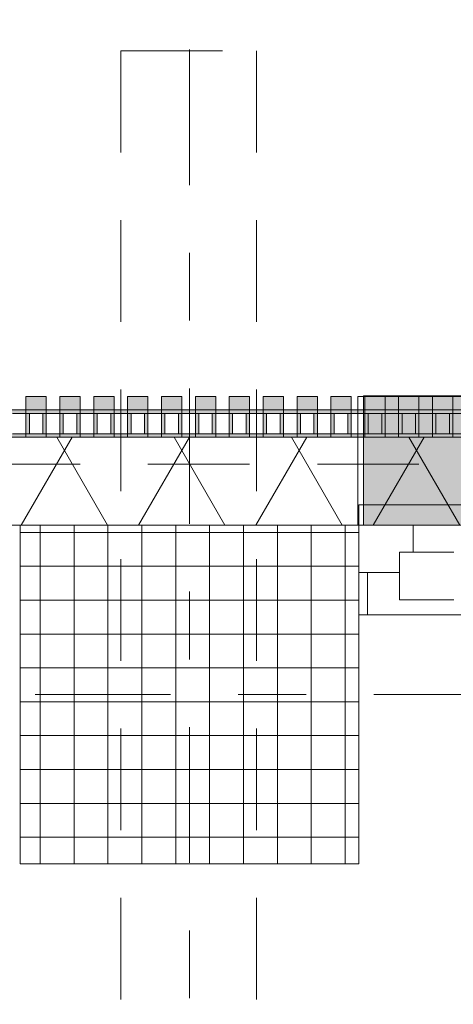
# Model space of a CAD drawing. Header units: metres. Extents: x -167 to 233, y -155 to 122.
# Tile 187 of 215: x 52.502 to 53.142, y 43.133 to 44.586. Entities that reach past the tile are written whole.
import ezdxf
from ezdxf.enums import TextEntityAlignment as Align

# ---------------------------------------------------------------- set-up
doc = ezdxf.new("R2010")
doc.units = ezdxf.units.M
doc.header["$MEASUREMENT"] = 0
for name, pattern in [('Achse', [0.4, 0.2, -0.1, 0, -0.1]), ('Raster', [0.4, 0.2, -0.1, 0, -0.1]), ('Strichlinie eng', [0.23, 0.15, -0.08]), ('Untersicht', [0.2, 0.15, -0.05])]:
    doc.linetypes.add(name, pattern=pattern)
for name, color, linetype in [('09 Schraffuren', 7, 'Continuous'), ('10 Stütze', 7, 'Continuous'), ('10 Wand außen', 7, 'Continuous'), ('20 Decke', 7, 'Continuous'), ('20 Träger', 7, 'Continuous'), ('50 Sanitäreinrichtung', 7, 'Continuous'), ('90 Achsraster', 7, 'Continuous'), ('94 Genehmigungsplanung Bemaßung', 7, 'Continuous')]:
    doc.layers.add(name, color=color, linetype=linetype)
doc.styles.add('ERSTELLTER_STIL_1', font='arial.ttf')
doc.styles.add('ERSTELLTER_STIL_2', font='arial.ttf')
doc.dimstyles.new('ERSTELLTER_STIL__1', dxfattribs={"dimtxt": 0.25, "dimasz": 0.19, "dimexe": 0.18, "dimexo": 0.1, "dimgap": 0, "dimtad": 1, "dimtih": 1, "dimtoh": 1, "dimzin": 0, "dimdsep": 46, "dimtxsty": 'ERSTELLTER_STIL_1', "dimblk": 'ARROWHEAD_6', "dimblk1": 'ARROWHEAD_6', "dimblk2": 'ARROWHEAD_6', "dimcen": 0.09, "dimclrd": 7, "dimclre": 7, "dimclrt": 7, "dimazin": 0, "dimtfac": 1, "dimtdec": 4, "dimtmove": 0, "dimatfit": 3, "dimfxl": 1, "dimtolj": 1, "dimtzin": 0, "dimarcsym": 0})

# ---------------------------------------------------------------- blocks, each defined once
blk = doc.blocks.new('Rechteck Raster Kassetten Fassade - ACB')
at = {"layer": '50 Sanitäreinrichtung', "linetype": 'Continuous', "lineweight": 0, "true_color": 0x9e9e9e}
for points in [[(14.79, 0.17), (14.79, 0.19), (14.76, 0.19), (14.76, 0.17)], [(14.84, 0.17), (14.84, 0.19), (14.81, 0.19), (14.81, 0.17)], [(14.89, 0.17), (14.89, 0.19), (14.86, 0.19), (14.86, 0.17)], [(14.94, 0.17), (14.94, 0.19), (14.91, 0.19), (14.91, 0.17)], [(14.99, 0.17), (14.99, 0.19), (14.96, 0.19), (14.96, 0.17)], [(15.04, 0.17), (15.04, 0.19), (15.01, 0.19), (15.01, 0.17)], [(15.09, 0.17), (15.09, 0.19), (15.06, 0.19), (15.06, 0.17)], [(15.14, 0.17), (15.14, 0.19), (15.11, 0.19), (15.11, 0.17)], [(15.19, 0.17), (15.19, 0.19), (15.16, 0.19), (15.16, 0.17)], [(15.24, 0.17), (15.24, 0.19), (15.21, 0.19), (15.21, 0.17)], [(15.29, 0.17), (15.29, 0.19), (15.26, 0.19), (15.26, 0.17)], [(15.34, 0.17), (15.34, 0.19), (15.31, 0.19), (15.31, 0.17)], [(15.39, 0.17), (15.39, 0.19), (15.36, 0.19), (15.36, 0.17)], [(14.71, 0.13), (14.76, 0.13), (14.76, 0.135), (14.715, 0.135), (14.715, 0.165), (14.76, 0.165), (14.76, 0.17), (14.71, 0.17)], [(14.76, 0.13), (14.81, 0.13), (14.81, 0.135), (14.765, 0.135), (14.765, 0.165), (14.81, 0.165), (14.81, 0.17), (14.76, 0.17)], [(14.785, 0.165), (14.785, 0.135), (14.79, 0.135), (14.79, 0.165)], [(14.81, 0.13), (14.86, 0.13), (14.86, 0.135), (14.815, 0.135), (14.815, 0.165), (14.86, 0.165), (14.86, 0.17), (14.81, 0.17)], [(14.835, 0.165), (14.835, 0.135), (14.84, 0.135), (14.84, 0.165)], [(14.86, 0.13), (14.91, 0.13), (14.91, 0.135), (14.865, 0.135), (14.865, 0.165), (14.91, 0.165), (14.91, 0.17), (14.86, 0.17)], [(14.885, 0.165), (14.885, 0.135), (14.89, 0.135), (14.89, 0.165)], [(14.91, 0.13), (14.96, 0.13), (14.96, 0.135), (14.915, 0.135), (14.915, 0.165), (14.96, 0.165), (14.96, 0.17), (14.91, 0.17)], [(14.935, 0.165), (14.935, 0.135), (14.94, 0.135), (14.94, 0.165)], [(14.96, 0.13), (15.01, 0.13), (15.01, 0.135), (14.965, 0.135), (14.965, 0.165), (15.01, 0.165), (15.01, 0.17), (14.96, 0.17)], [(14.985, 0.165), (14.985, 0.135), (14.99, 0.135), (14.99, 0.165)], [(15.01, 0.13), (15.06, 0.13), (15.06, 0.135), (15.015, 0.135), (15.015, 0.165), (15.06, 0.165), (15.06, 0.17), (15.01, 0.17)], [(15.035, 0.165), (15.035, 0.135), (15.04, 0.135), (15.04, 0.165)], [(15.06, 0.13), (15.11, 0.13), (15.11, 0.135), (15.065, 0.135), (15.065, 0.165), (15.11, 0.165), (15.11, 0.17), (15.06, 0.17)], [(15.085, 0.165), (15.085, 0.135), (15.09, 0.135), (15.09, 0.165)], [(15.11, 0.13), (15.16, 0.13), (15.16, 0.135), (15.115, 0.135), (15.115, 0.165), (15.16, 0.165), (15.16, 0.17), (15.11, 0.17)], [(15.135, 0.165), (15.135, 0.135), (15.14, 0.135), (15.14, 0.165)], [(15.16, 0.13), (15.21, 0.13), (15.21, 0.135), (15.165, 0.135), (15.165, 0.165), (15.21, 0.165), (15.21, 0.17), (15.16, 0.17)], [(15.185, 0.165), (15.185, 0.135), (15.19, 0.135), (15.19, 0.165)], [(15.21, 0.13), (15.26, 0.13), (15.26, 0.135), (15.215, 0.135), (15.215, 0.165), (15.26, 0.165), (15.26, 0.17), (15.21, 0.17)], [(15.235, 0.165), (15.235, 0.135), (15.24, 0.135), (15.24, 0.165)], [(15.26, 0.13), (15.31, 0.13), (15.31, 0.135), (15.265, 0.135), (15.265, 0.165), (15.31, 0.165), (15.31, 0.17), (15.26, 0.17)], [(15.285, 0.165), (15.285, 0.135), (15.29, 0.135), (15.29, 0.165)], [(15.31, 0.13), (15.36, 0.13), (15.36, 0.135), (15.315, 0.135), (15.315, 0.165), (15.36, 0.165), (15.36, 0.17), (15.31, 0.17)], [(15.335, 0.165), (15.335, 0.135), (15.34, 0.135), (15.34, 0.165)], [(15.36, 0.13), (15.41, 0.13), (15.41, 0.135), (15.365, 0.135), (15.365, 0.165), (15.41, 0.165), (15.41, 0.17), (15.36, 0.17)], [(15.385, 0.165), (15.385, 0.135), (15.39, 0.135), (15.39, 0.165)]]:
    blk.add_hatch(color=253, dxfattribs=at).paths.add_polyline_path(points)
at = {"layer": '50 Sanitäreinrichtung', "linetype": 'Continuous', "lineweight": 18}
h = blk.add_hatch(dxfattribs=at)
h.set_pattern_fill('Dämmung__weich_0001', color=8, style=0, pattern_type=2)
h.set_pattern_definition([(60, (0, 0), (-0.1299038, 0.075), []), (120, (0, 0), (0.1299038, 0.075), [])])
h.paths.add_polyline_path([(0, 0), (20.25, 0), (20.38, 0.13), (0, 0.13)])
at = {"layer": '50 Sanitäreinrichtung', "color": 251, "linetype": 'Continuous', "lineweight": 18, "true_color": 0x5f5f5f}
for p, q in [((14.79, 0.19), (14.76, 0.19)), ((14.76, 0.19), (14.76, 0.17)), ((14.79, 0.19), (14.76, 0.19)), ((14.76, 0.19), (14.76, 0.17)), ((14.79, 0.19), (14.79, 0.17)), ((14.79, 0.19), (14.79, 0.17)), ((14.84, 0.19), (14.81, 0.19)), ((14.81, 0.19), (14.81, 0.17)), ((14.84, 0.19), (14.81, 0.19)), ((14.81, 0.19), (14.81, 0.17)), ((14.84, 0.19), (14.84, 0.17)), ((14.84, 0.19), (14.84, 0.17)), ((14.89, 0.19), (14.86, 0.19)), ((14.86, 0.19), (14.86, 0.17)), ((14.89, 0.19), (14.86, 0.19)), ((14.86, 0.19), (14.86, 0.17)), ((14.89, 0.19), (14.89, 0.17)), ((14.89, 0.19), (14.89, 0.17)), ((14.94, 0.19), (14.91, 0.19)), ((14.91, 0.19), (14.91, 0.17)), ((14.94, 0.19), (14.91, 0.19)), ((14.91, 0.19), (14.91, 0.17)), ((14.94, 0.19), (14.94, 0.17)), ((14.94, 0.19), (14.94, 0.17)), ((14.99, 0.19), (14.96, 0.19)), ((14.96, 0.19), (14.96, 0.17)), ((14.99, 0.19), (14.96, 0.19)), ((14.96, 0.19), (14.96, 0.17)), ((14.99, 0.19), (14.99, 0.17)), ((14.99, 0.19), (14.99, 0.17)), ((15.04, 0.19), (15.01, 0.19)), ((15.01, 0.19), (15.01, 0.17)), ((15.04, 0.19), (15.01, 0.19)), ((15.01, 0.19), (15.01, 0.17)), ((15.04, 0.19), (15.04, 0.17)), ((15.04, 0.19), (15.04, 0.17)), ((15.09, 0.19), (15.06, 0.19)), ((15.06, 0.19), (15.06, 0.17)), ((15.09, 0.19), (15.06, 0.19)), ((15.06, 0.19), (15.06, 0.17)), ((15.09, 0.19), (15.09, 0.17)), ((15.09, 0.19), (15.09, 0.17)), ((15.14, 0.19), (15.11, 0.19)), ((15.11, 0.19), (15.11, 0.17)), ((15.14, 0.19), (15.11, 0.19)), ((15.11, 0.19), (15.11, 0.17)), ((15.14, 0.19), (15.14, 0.17)), ((15.14, 0.19), (15.14, 0.17)), ((15.19, 0.19), (15.16, 0.19)), ((15.16, 0.19), (15.16, 0.17)), ((15.19, 0.19), (15.16, 0.19)), ((15.16, 0.19), (15.16, 0.17)), ((15.19, 0.19), (15.19, 0.17)), ((15.19, 0.19), (15.19, 0.17)), ((15.24, 0.19), (15.21, 0.19)), ((15.21, 0.19), (15.21, 0.17)), ((15.24, 0.19), (15.21, 0.19)), ((15.21, 0.19), (15.21, 0.17)), ((15.24, 0.19), (15.24, 0.17)), ((15.24, 0.19), (15.24, 0.17)), ((19.75, 0.19), (15.25, 0.19)), ((15.25, 0), (15.25, 0.19)), ((15.29, 0.19), (15.26, 0.19)), ((15.26, 0.19), (15.26, 0.17)), ((15.29, 0.19), (15.26, 0.19)), ((15.26, 0.19), (15.26, 0.17)), ((15.29, 0.19), (15.29, 0.17)), ((15.29, 0.19), (15.29, 0.17)), ((15.34, 0.19), (15.31, 0.19)), ((15.31, 0.19), (15.31, 0.17)), ((15.34, 0.19), (15.31, 0.19)), ((15.31, 0.19), (15.31, 0.17)), ((15.34, 0.19), (15.34, 0.17)), ((15.34, 0.19), (15.34, 0.17)), ((15.39, 0.19), (15.36, 0.19)), ((15.36, 0.19), (15.36, 0.17)), ((15.39, 0.19), (15.36, 0.19)), ((15.36, 0.19), (15.36, 0.17)), ((15.39, 0.19), (15.39, 0.17)), ((15.39, 0.19), (15.39, 0.17)), ((14.79, 0.17), (14.71, 0.17)), ((14.79, 0.17), (14.71, 0.17)), ((14.76, 0.165), (14.74, 0.165)), ((14.76, 0.165), (14.74, 0.165)), ((14.84, 0.17), (14.76, 0.17)), ((14.76, 0.17), (14.76, 0.165)), ((14.84, 0.17), (14.76, 0.17)), ((14.76, 0.17), (14.76, 0.165)), ((14.79, 0.17), (14.76, 0.17)), ((14.79, 0.17), (14.76, 0.17)), ((14.765, 0.165), (14.76, 0.165)), ((14.76, 0.165), (14.76, 0.135)), ((14.765, 0.165), (14.76, 0.165)), ((14.76, 0.165), (14.76, 0.135)), ((14.785, 0.165), (14.765, 0.165)), ((14.765, 0.165), (14.765, 0.135)), ((14.785, 0.165), (14.765, 0.165)), ((14.785, 0.165), (14.765, 0.165)), ((14.765, 0.165), (14.765, 0.135)), ((14.785, 0.165), (14.765, 0.165)), ((14.785, 0.165), (14.785, 0.135)), ((14.79, 0.165), (14.785, 0.165)), ((14.785, 0.165), (14.785, 0.135)), ((14.79, 0.165), (14.785, 0.165)), ((14.79, 0.17), (14.79, 0.165)), ((14.79, 0.17), (14.79, 0.165)), ((14.79, 0.165), (14.79, 0.135)), ((14.81, 0.165), (14.79, 0.165)), ((14.79, 0.165), (14.79, 0.135)), ((14.81, 0.165), (14.79, 0.165)), ((14.89, 0.17), (14.81, 0.17)), ((14.81, 0.17), (14.81, 0.165)), ((14.89, 0.17), (14.81, 0.17)), ((14.81, 0.17), (14.81, 0.165)), ((14.84, 0.17), (14.81, 0.17)), ((14.84, 0.17), (14.81, 0.17)), ((14.815, 0.165), (14.81, 0.165)), ((14.81, 0.165), (14.81, 0.135)), ((14.815, 0.165), (14.81, 0.165)), ((14.81, 0.165), (14.81, 0.135)), ((14.835, 0.165), (14.815, 0.165)), ((14.815, 0.165), (14.815, 0.135)), ((14.835, 0.165), (14.815, 0.165)), ((14.835, 0.165), (14.815, 0.165)), ((14.815, 0.165), (14.815, 0.135)), ((14.835, 0.165), (14.815, 0.165)), ((14.835, 0.165), (14.835, 0.135)), ((14.84, 0.165), (14.835, 0.165)), ((14.835, 0.165), (14.835, 0.135)), ((14.84, 0.165), (14.835, 0.165)), ((14.84, 0.17), (14.84, 0.165)), ((14.84, 0.17), (14.84, 0.165)), ((14.84, 0.165), (14.84, 0.135)), ((14.86, 0.165), (14.84, 0.165)), ((14.84, 0.165), (14.84, 0.135)), ((14.86, 0.165), (14.84, 0.165)), ((14.94, 0.17), (14.86, 0.17)), ((14.86, 0.17), (14.86, 0.165)), ((14.94, 0.17), (14.86, 0.17)), ((14.86, 0.17), (14.86, 0.165)), ((14.89, 0.17), (14.86, 0.17)), ((14.89, 0.17), (14.86, 0.17)), ((14.865, 0.165), (14.86, 0.165)), ((14.86, 0.165), (14.86, 0.135)), ((14.865, 0.165), (14.86, 0.165)), ((14.86, 0.165), (14.86, 0.135)), ((14.885, 0.165), (14.865, 0.165)), ((14.865, 0.165), (14.865, 0.135)), ((14.885, 0.165), (14.865, 0.165)), ((14.885, 0.165), (14.865, 0.165)), ((14.865, 0.165), (14.865, 0.135)), ((14.885, 0.165), (14.865, 0.165)), ((14.885, 0.165), (14.885, 0.135)), ((14.89, 0.165), (14.885, 0.165)), ((14.885, 0.165), (14.885, 0.135)), ((14.89, 0.165), (14.885, 0.165)), ((14.89, 0.17), (14.89, 0.165)), ((14.89, 0.17), (14.89, 0.165)), ((14.89, 0.165), (14.89, 0.135)), ((14.91, 0.165), (14.89, 0.165)), ((14.89, 0.165), (14.89, 0.135)), ((14.91, 0.165), (14.89, 0.165)), ((14.99, 0.17), (14.91, 0.17)), ((14.91, 0.17), (14.91, 0.165)), ((14.99, 0.17), (14.91, 0.17)), ((14.91, 0.17), (14.91, 0.165)), ((14.94, 0.17), (14.91, 0.17)), ((14.94, 0.17), (14.91, 0.17)), ((14.915, 0.165), (14.91, 0.165)), ((14.91, 0.165), (14.91, 0.135)), ((14.915, 0.165), (14.91, 0.165)), ((14.91, 0.165), (14.91, 0.135)), ((14.935, 0.165), (14.915, 0.165)), ((14.915, 0.165), (14.915, 0.135)), ((14.935, 0.165), (14.915, 0.165)), ((14.935, 0.165), (14.915, 0.165)), ((14.915, 0.165), (14.915, 0.135)), ((14.935, 0.165), (14.915, 0.165)), ((14.935, 0.165), (14.935, 0.135)), ((14.94, 0.165), (14.935, 0.165)), ((14.935, 0.165), (14.935, 0.135)), ((14.94, 0.165), (14.935, 0.165)), ((14.94, 0.17), (14.94, 0.165)), ((14.94, 0.17), (14.94, 0.165)), ((14.94, 0.165), (14.94, 0.135)), ((14.96, 0.165), (14.94, 0.165)), ((14.94, 0.165), (14.94, 0.135)), ((14.96, 0.165), (14.94, 0.165)), ((15.04, 0.17), (14.96, 0.17)), ((14.96, 0.17), (14.96, 0.165)), ((15.04, 0.17), (14.96, 0.17)), ((14.96, 0.17), (14.96, 0.165)), ((14.99, 0.17), (14.96, 0.17)), ((14.99, 0.17), (14.96, 0.17)), ((14.965, 0.165), (14.96, 0.165)), ((14.96, 0.165), (14.96, 0.135)), ((14.965, 0.165), (14.96, 0.165)), ((14.96, 0.165), (14.96, 0.135)), ((14.985, 0.165), (14.965, 0.165)), ((14.965, 0.165), (14.965, 0.135)), ((14.985, 0.165), (14.965, 0.165)), ((14.985, 0.165), (14.965, 0.165)), ((14.965, 0.165), (14.965, 0.135)), ((14.985, 0.165), (14.965, 0.165)), ((14.985, 0.165), (14.985, 0.135)), ((14.99, 0.165), (14.985, 0.165)), ((14.985, 0.165), (14.985, 0.135)), ((14.99, 0.165), (14.985, 0.165)), ((14.99, 0.17), (14.99, 0.165)), ((14.99, 0.17), (14.99, 0.165)), ((14.99, 0.165), (14.99, 0.135)), ((15.01, 0.165), (14.99, 0.165)), ((14.99, 0.165), (14.99, 0.135)), ((15.01, 0.165), (14.99, 0.165)), ((15.09, 0.17), (15.01, 0.17)), ((15.01, 0.17), (15.01, 0.165)), ((15.09, 0.17), (15.01, 0.17)), ((15.01, 0.17), (15.01, 0.165)), ((15.04, 0.17), (15.01, 0.17)), ((15.04, 0.17), (15.01, 0.17)), ((15.015, 0.165), (15.01, 0.165)), ((15.01, 0.165), (15.01, 0.135)), ((15.015, 0.165), (15.01, 0.165)), ((15.01, 0.165), (15.01, 0.135)), ((15.035, 0.165), (15.015, 0.165)), ((15.015, 0.165), (15.015, 0.135)), ((15.035, 0.165), (15.015, 0.165)), ((15.035, 0.165), (15.015, 0.165)), ((15.015, 0.165), (15.015, 0.135)), ((15.035, 0.165), (15.015, 0.165)), ((15.035, 0.165), (15.035, 0.135)), ((15.04, 0.165), (15.035, 0.165)), ((15.035, 0.165), (15.035, 0.135)), ((15.04, 0.165), (15.035, 0.165)), ((15.04, 0.17), (15.04, 0.165)), ((15.04, 0.17), (15.04, 0.165)), ((15.04, 0.165), (15.04, 0.135)), ((15.06, 0.165), (15.04, 0.165)), ((15.04, 0.165), (15.04, 0.135)), ((15.06, 0.165), (15.04, 0.165)), ((15.14, 0.17), (15.06, 0.17)), ((15.06, 0.17), (15.06, 0.165)), ((15.14, 0.17), (15.06, 0.17)), ((15.06, 0.17), (15.06, 0.165)), ((15.09, 0.17), (15.06, 0.17)), ((15.09, 0.17), (15.06, 0.17)), ((15.065, 0.165), (15.06, 0.165)), ((15.06, 0.165), (15.06, 0.135)), ((15.065, 0.165), (15.06, 0.165)), ((15.06, 0.165), (15.06, 0.135)), ((15.085, 0.165), (15.065, 0.165)), ((15.065, 0.165), (15.065, 0.135)), ((15.085, 0.165), (15.065, 0.165)), ((15.085, 0.165), (15.065, 0.165)), ((15.065, 0.165), (15.065, 0.135)), ((15.085, 0.165), (15.065, 0.165)), ((15.085, 0.165), (15.085, 0.135)), ((15.09, 0.165), (15.085, 0.165)), ((15.085, 0.165), (15.085, 0.135)), ((15.09, 0.165), (15.085, 0.165)), ((15.09, 0.17), (15.09, 0.165)), ((15.09, 0.17), (15.09, 0.165)), ((15.09, 0.165), (15.09, 0.135)), ((15.11, 0.165), (15.09, 0.165)), ((15.09, 0.165), (15.09, 0.135)), ((15.11, 0.165), (15.09, 0.165)), ((15.19, 0.17), (15.11, 0.17)), ((15.11, 0.17), (15.11, 0.165)), ((15.19, 0.17), (15.11, 0.17)), ((15.11, 0.17), (15.11, 0.165)), ((15.14, 0.17), (15.11, 0.17)), ((15.14, 0.17), (15.11, 0.17)), ((15.115, 0.165), (15.11, 0.165)), ((15.11, 0.165), (15.11, 0.135)), ((15.115, 0.165), (15.11, 0.165)), ((15.11, 0.165), (15.11, 0.135)), ((15.135, 0.165), (15.115, 0.165)), ((15.115, 0.165), (15.115, 0.135)), ((15.135, 0.165), (15.115, 0.165)), ((15.135, 0.165), (15.115, 0.165)), ((15.115, 0.165), (15.115, 0.135)), ((15.135, 0.165), (15.115, 0.165)), ((15.135, 0.165), (15.135, 0.135)), ((15.14, 0.165), (15.135, 0.165)), ((15.135, 0.165), (15.135, 0.135)), ((15.14, 0.165), (15.135, 0.165)), ((15.14, 0.17), (15.14, 0.165)), ((15.14, 0.17), (15.14, 0.165)), ((15.14, 0.165), (15.14, 0.135)), ((15.16, 0.165), (15.14, 0.165)), ((15.14, 0.165), (15.14, 0.135)), ((15.16, 0.165), (15.14, 0.165)), ((15.24, 0.17), (15.16, 0.17)), ((15.16, 0.17), (15.16, 0.165)), ((15.24, 0.17), (15.16, 0.17)), ((15.16, 0.17), (15.16, 0.165)), ((15.19, 0.17), (15.16, 0.17)), ((15.19, 0.17), (15.16, 0.17)), ((15.165, 0.165), (15.16, 0.165)), ((15.16, 0.165), (15.16, 0.135)), ((15.165, 0.165), (15.16, 0.165)), ((15.16, 0.165), (15.16, 0.135)), ((15.185, 0.165), (15.165, 0.165)), ((15.165, 0.165), (15.165, 0.135)), ((15.185, 0.165), (15.165, 0.165)), ((15.185, 0.165), (15.165, 0.165)), ((15.165, 0.165), (15.165, 0.135)), ((15.185, 0.165), (15.165, 0.165)), ((15.185, 0.165), (15.185, 0.135)), ((15.19, 0.165), (15.185, 0.165)), ((15.185, 0.165), (15.185, 0.135)), ((15.19, 0.165), (15.185, 0.165)), ((15.19, 0.17), (15.19, 0.165)), ((15.19, 0.17), (15.19, 0.165)), ((15.19, 0.165), (15.19, 0.135)), ((15.21, 0.165), (15.19, 0.165)), ((15.19, 0.165), (15.19, 0.135)), ((15.21, 0.165), (15.19, 0.165)), ((15.29, 0.17), (15.21, 0.17)), ((15.21, 0.17), (15.21, 0.165)), ((15.29, 0.17), (15.21, 0.17)), ((15.21, 0.17), (15.21, 0.165)), ((15.24, 0.17), (15.21, 0.17)), ((15.24, 0.17), (15.21, 0.17)), ((15.215, 0.165), (15.21, 0.165)), ((15.21, 0.165), (15.21, 0.135)), ((15.215, 0.165), (15.21, 0.165)), ((15.21, 0.165), (15.21, 0.135)), ((15.235, 0.165), (15.215, 0.165)), ((15.215, 0.165), (15.215, 0.135)), ((15.235, 0.165), (15.215, 0.165)), ((15.235, 0.165), (15.215, 0.165)), ((15.215, 0.165), (15.215, 0.135)), ((15.235, 0.165), (15.215, 0.165)), ((15.235, 0.165), (15.235, 0.135)), ((15.24, 0.165), (15.235, 0.165)), ((15.235, 0.165), (15.235, 0.135)), ((15.24, 0.165), (15.235, 0.165)), ((15.24, 0.17), (15.24, 0.165)), ((15.24, 0.17), (15.24, 0.165)), ((15.24, 0.165), (15.24, 0.135)), ((15.26, 0.165), (15.24, 0.165)), ((15.24, 0.165), (15.24, 0.135)), ((15.26, 0.165), (15.24, 0.165)), ((15.34, 0.17), (15.26, 0.17)), ((15.26, 0.17), (15.26, 0.165)), ((15.34, 0.17), (15.26, 0.17)), ((15.26, 0.17), (15.26, 0.165)), ((15.29, 0.17), (15.26, 0.17)), ((15.29, 0.17), (15.26, 0.17)), ((15.265, 0.165), (15.26, 0.165)), ((15.26, 0.165), (15.26, 0.135)), ((15.265, 0.165), (15.26, 0.165)), ((15.26, 0.165), (15.26, 0.135)), ((15.285, 0.165), (15.265, 0.165)), ((15.265, 0.165), (15.265, 0.135)), ((15.285, 0.165), (15.265, 0.165)), ((15.285, 0.165), (15.265, 0.165)), ((15.265, 0.165), (15.265, 0.135)), ((15.285, 0.165), (15.265, 0.165)), ((15.285, 0.165), (15.285, 0.135)), ((15.29, 0.165), (15.285, 0.165)), ((15.285, 0.165), (15.285, 0.135)), ((15.29, 0.165), (15.285, 0.165)), ((15.29, 0.17), (15.29, 0.165)), ((15.29, 0.17), (15.29, 0.165)), ((15.29, 0.165), (15.29, 0.135)), ((15.31, 0.165), (15.29, 0.165)), ((15.29, 0.165), (15.29, 0.135)), ((15.31, 0.165), (15.29, 0.165)), ((15.39, 0.17), (15.31, 0.17)), ((15.31, 0.17), (15.31, 0.165)), ((15.39, 0.17), (15.31, 0.17)), ((15.31, 0.17), (15.31, 0.165)), ((15.34, 0.17), (15.31, 0.17)), ((15.34, 0.17), (15.31, 0.17)), ((15.315, 0.165), (15.31, 0.165)), ((15.31, 0.165), (15.31, 0.135)), ((15.315, 0.165), (15.31, 0.165)), ((15.31, 0.165), (15.31, 0.135)), ((15.335, 0.165), (15.315, 0.165)), ((15.315, 0.165), (15.315, 0.135)), ((15.335, 0.165), (15.315, 0.165)), ((15.335, 0.165), (15.315, 0.165)), ((15.315, 0.165), (15.315, 0.135)), ((15.335, 0.165), (15.315, 0.165)), ((15.335, 0.165), (15.335, 0.135)), ((15.34, 0.165), (15.335, 0.165)), ((15.335, 0.165), (15.335, 0.135)), ((15.34, 0.165), (15.335, 0.165)), ((15.34, 0.17), (15.34, 0.165)), ((15.34, 0.17), (15.34, 0.165)), ((15.34, 0.165), (15.34, 0.135)), ((15.36, 0.165), (15.34, 0.165)), ((15.34, 0.165), (15.34, 0.135)), ((15.36, 0.165), (15.34, 0.165)), ((15.44, 0.17), (15.36, 0.17)), ((15.36, 0.17), (15.36, 0.165)), ((15.44, 0.17), (15.36, 0.17)), ((15.36, 0.17), (15.36, 0.165)), ((15.39, 0.17), (15.36, 0.17)), ((15.39, 0.17), (15.36, 0.17)), ((15.365, 0.165), (15.36, 0.165)), ((15.36, 0.165), (15.36, 0.135)), ((15.365, 0.165), (15.36, 0.165)), ((15.36, 0.165), (15.36, 0.135)), ((15.385, 0.165), (15.365, 0.165)), ((15.365, 0.165), (15.365, 0.135)), ((15.385, 0.165), (15.365, 0.165)), ((15.385, 0.165), (15.365, 0.165)), ((15.365, 0.165), (15.365, 0.135)), ((15.385, 0.165), (15.365, 0.165)), ((15.385, 0.165), (15.385, 0.135)), ((15.39, 0.165), (15.385, 0.165)), ((15.385, 0.165), (15.385, 0.135)), ((15.39, 0.165), (15.385, 0.165)), ((15.39, 0.17), (15.39, 0.165)), ((15.39, 0.17), (15.39, 0.165)), ((15.39, 0.165), (15.39, 0.135)), ((15.41, 0.165), (15.39, 0.165)), ((15.39, 0.165), (15.39, 0.135)), ((15.41, 0.165), (15.39, 0.165)), ((14.76, 0.135), (14.74, 0.135)), ((14.76, 0.135), (14.74, 0.135)), ((14.765, 0.135), (14.76, 0.135)), ((14.76, 0.135), (14.76, 0.13)), ((14.765, 0.135), (14.76, 0.135)), ((14.76, 0.135), (14.76, 0.13)), ((14.785, 0.135), (14.765, 0.135)), ((14.785, 0.135), (14.765, 0.135)), ((14.785, 0.135), (14.765, 0.135)), ((14.785, 0.135), (14.765, 0.135)), ((14.79, 0.135), (14.785, 0.135)), ((14.79, 0.135), (14.785, 0.135)), ((14.79, 0.135), (14.79, 0.13)), ((14.81, 0.135), (14.79, 0.135)), ((14.79, 0.135), (14.79, 0.13)), ((14.81, 0.135), (14.79, 0.135)), ((14.815, 0.135), (14.81, 0.135)), ((14.81, 0.135), (14.81, 0.13)), ((14.815, 0.135), (14.81, 0.135)), ((14.81, 0.135), (14.81, 0.13)), ((14.835, 0.135), (14.815, 0.135)), ((14.835, 0.135), (14.815, 0.135)), ((14.835, 0.135), (14.815, 0.135)), ((14.835, 0.135), (14.815, 0.135)), ((14.84, 0.135), (14.835, 0.135)), ((14.84, 0.135), (14.835, 0.135)), ((14.84, 0.135), (14.84, 0.13)), ((14.86, 0.135), (14.84, 0.135)), ((14.84, 0.135), (14.84, 0.13)), ((14.86, 0.135), (14.84, 0.135)), ((14.865, 0.135), (14.86, 0.135)), ((14.86, 0.135), (14.86, 0.13)), ((14.865, 0.135), (14.86, 0.135)), ((14.86, 0.135), (14.86, 0.13)), ((14.885, 0.135), (14.865, 0.135)), ((14.885, 0.135), (14.865, 0.135)), ((14.885, 0.135), (14.865, 0.135)), ((14.885, 0.135), (14.865, 0.135)), ((14.89, 0.135), (14.885, 0.135)), ((14.89, 0.135), (14.885, 0.135)), ((14.89, 0.135), (14.89, 0.13)), ((14.91, 0.135), (14.89, 0.135)), ((14.89, 0.135), (14.89, 0.13)), ((14.91, 0.135), (14.89, 0.135)), ((14.915, 0.135), (14.91, 0.135)), ((14.91, 0.135), (14.91, 0.13)), ((14.915, 0.135), (14.91, 0.135)), ((14.91, 0.135), (14.91, 0.13)), ((14.935, 0.135), (14.915, 0.135)), ((14.935, 0.135), (14.915, 0.135)), ((14.935, 0.135), (14.915, 0.135)), ((14.935, 0.135), (14.915, 0.135)), ((14.94, 0.135), (14.935, 0.135)), ((14.94, 0.135), (14.935, 0.135)), ((14.94, 0.135), (14.94, 0.13)), ((14.96, 0.135), (14.94, 0.135)), ((14.94, 0.135), (14.94, 0.13)), ((14.96, 0.135), (14.94, 0.135)), ((14.965, 0.135), (14.96, 0.135)), ((14.96, 0.135), (14.96, 0.13)), ((14.965, 0.135), (14.96, 0.135)), ((14.96, 0.135), (14.96, 0.13)), ((14.985, 0.135), (14.965, 0.135)), ((14.985, 0.135), (14.965, 0.135)), ((14.985, 0.135), (14.965, 0.135)), ((14.985, 0.135), (14.965, 0.135)), ((14.99, 0.135), (14.985, 0.135)), ((14.99, 0.135), (14.985, 0.135)), ((14.99, 0.135), (14.99, 0.13)), ((15.01, 0.135), (14.99, 0.135)), ((14.99, 0.135), (14.99, 0.13)), ((15.01, 0.135), (14.99, 0.135)), ((15.015, 0.135), (15.01, 0.135)), ((15.01, 0.135), (15.01, 0.13)), ((15.015, 0.135), (15.01, 0.135)), ((15.01, 0.135), (15.01, 0.13)), ((15.035, 0.135), (15.015, 0.135)), ((15.035, 0.135), (15.015, 0.135)), ((15.035, 0.135), (15.015, 0.135)), ((15.035, 0.135), (15.015, 0.135)), ((15.04, 0.135), (15.035, 0.135)), ((15.04, 0.135), (15.035, 0.135)), ((15.04, 0.135), (15.04, 0.13)), ((15.06, 0.135), (15.04, 0.135)), ((15.04, 0.135), (15.04, 0.13)), ((15.06, 0.135), (15.04, 0.135)), ((15.065, 0.135), (15.06, 0.135)), ((15.06, 0.135), (15.06, 0.13)), ((15.065, 0.135), (15.06, 0.135)), ((15.06, 0.135), (15.06, 0.13)), ((15.085, 0.135), (15.065, 0.135)), ((15.085, 0.135), (15.065, 0.135)), ((15.085, 0.135), (15.065, 0.135)), ((15.085, 0.135), (15.065, 0.135)), ((15.09, 0.135), (15.085, 0.135)), ((15.09, 0.135), (15.085, 0.135)), ((15.09, 0.135), (15.09, 0.13)), ((15.11, 0.135), (15.09, 0.135)), ((15.09, 0.135), (15.09, 0.13)), ((15.11, 0.135), (15.09, 0.135)), ((15.115, 0.135), (15.11, 0.135)), ((15.11, 0.135), (15.11, 0.13)), ((15.115, 0.135), (15.11, 0.135)), ((15.11, 0.135), (15.11, 0.13)), ((15.135, 0.135), (15.115, 0.135)), ((15.135, 0.135), (15.115, 0.135)), ((15.135, 0.135), (15.115, 0.135)), ((15.135, 0.135), (15.115, 0.135)), ((15.14, 0.135), (15.135, 0.135)), ((15.14, 0.135), (15.135, 0.135)), ((15.14, 0.135), (15.14, 0.13)), ((15.16, 0.135), (15.14, 0.135)), ((15.14, 0.135), (15.14, 0.13)), ((15.16, 0.135), (15.14, 0.135)), ((15.165, 0.135), (15.16, 0.135)), ((15.16, 0.135), (15.16, 0.13)), ((15.165, 0.135), (15.16, 0.135)), ((15.16, 0.135), (15.16, 0.13)), ((15.185, 0.135), (15.165, 0.135)), ((15.185, 0.135), (15.165, 0.135)), ((15.185, 0.135), (15.165, 0.135)), ((15.185, 0.135), (15.165, 0.135)), ((15.19, 0.135), (15.185, 0.135)), ((15.19, 0.135), (15.185, 0.135)), ((15.19, 0.135), (15.19, 0.13)), ((15.21, 0.135), (15.19, 0.135)), ((15.19, 0.135), (15.19, 0.13)), ((15.21, 0.135), (15.19, 0.135)), ((15.215, 0.135), (15.21, 0.135)), ((15.21, 0.135), (15.21, 0.13)), ((15.215, 0.135), (15.21, 0.135)), ((15.21, 0.135), (15.21, 0.13)), ((15.235, 0.135), (15.215, 0.135)), ((15.235, 0.135), (15.215, 0.135)), ((15.235, 0.135), (15.215, 0.135)), ((15.235, 0.135), (15.215, 0.135)), ((15.24, 0.135), (15.235, 0.135)), ((15.24, 0.135), (15.235, 0.135)), ((15.24, 0.135), (15.24, 0.13)), ((15.26, 0.135), (15.24, 0.135)), ((15.24, 0.135), (15.24, 0.13)), ((15.26, 0.135), (15.24, 0.135)), ((15.265, 0.135), (15.26, 0.135)), ((15.26, 0.135), (15.26, 0.13)), ((15.265, 0.135), (15.26, 0.135)), ((15.26, 0.135), (15.26, 0.13)), ((15.285, 0.135), (15.265, 0.135)), ((15.285, 0.135), (15.265, 0.135)), ((15.285, 0.135), (15.265, 0.135)), ((15.285, 0.135), (15.265, 0.135)), ((15.29, 0.135), (15.285, 0.135)), ((15.29, 0.135), (15.285, 0.135)), ((15.29, 0.135), (15.29, 0.13)), ((15.31, 0.135), (15.29, 0.135)), ((15.29, 0.135), (15.29, 0.13)), ((15.31, 0.135), (15.29, 0.135)), ((15.315, 0.135), (15.31, 0.135)), ((15.31, 0.135), (15.31, 0.13)), ((15.315, 0.135), (15.31, 0.135)), ((15.31, 0.135), (15.31, 0.13)), ((15.335, 0.135), (15.315, 0.135)), ((15.335, 0.135), (15.315, 0.135)), ((15.335, 0.135), (15.315, 0.135)), ((15.335, 0.135), (15.315, 0.135)), ((15.34, 0.135), (15.335, 0.135)), ((15.34, 0.135), (15.335, 0.135)), ((15.34, 0.135), (15.34, 0.13)), ((15.36, 0.135), (15.34, 0.135)), ((15.34, 0.135), (15.34, 0.13)), ((15.36, 0.135), (15.34, 0.135)), ((15.365, 0.135), (15.36, 0.135)), ((15.36, 0.135), (15.36, 0.13)), ((15.365, 0.135), (15.36, 0.135)), ((15.36, 0.135), (15.36, 0.13)), ((15.385, 0.135), (15.365, 0.135)), ((15.385, 0.135), (15.365, 0.135)), ((15.385, 0.135), (15.365, 0.135)), ((15.385, 0.135), (15.365, 0.135)), ((15.39, 0.135), (15.385, 0.135)), ((15.39, 0.135), (15.385, 0.135)), ((15.39, 0.135), (15.39, 0.13)), ((15.41, 0.135), (15.39, 0.135)), ((15.39, 0.135), (15.39, 0.13)), ((15.41, 0.135), (15.39, 0.135)), ((20.38, 0.13), (0, 0.13)), ((14.79, 0.13), (14.71, 0.13)), ((14.79, 0.13), (14.71, 0.13)), ((14.84, 0.13), (14.76, 0.13)), ((14.84, 0.13), (14.76, 0.13)), ((14.89, 0.13), (14.81, 0.13)), ((14.89, 0.13), (14.81, 0.13)), ((14.94, 0.13), (14.86, 0.13)), ((14.94, 0.13), (14.86, 0.13)), ((14.99, 0.13), (14.91, 0.13)), ((14.99, 0.13), (14.91, 0.13)), ((15.04, 0.13), (14.96, 0.13)), ((15.04, 0.13), (14.96, 0.13)), ((15.09, 0.13), (15.01, 0.13)), ((15.09, 0.13), (15.01, 0.13)), ((15.14, 0.13), (15.06, 0.13)), ((15.14, 0.13), (15.06, 0.13)), ((15.19, 0.13), (15.11, 0.13)), ((15.19, 0.13), (15.11, 0.13)), ((15.24, 0.13), (15.16, 0.13)), ((15.24, 0.13), (15.16, 0.13)), ((15.29, 0.13), (15.21, 0.13)), ((15.29, 0.13), (15.21, 0.13)), ((15.34, 0.13), (15.26, 0.13)), ((15.34, 0.13), (15.26, 0.13)), ((15.39, 0.13), (15.31, 0.13)), ((15.39, 0.13), (15.31, 0.13)), ((15.44, 0.13), (15.36, 0.13)), ((15.44, 0.13), (15.36, 0.13)), ((0, 0), (20.25, 0)), ((15.25, 0), (19.75, 0))]:
    blk.add_line(p, q, dxfattribs=at)
at = {"layer": '50 Sanitäreinrichtung', "color": 251, "linetype": 'Strichlinie eng', "lineweight": 18, "true_color": 0x5f5f5f}
blk.add_line((20.34, 0.09), (0, 0.09), dxfattribs=at)
blk = doc.blocks.new('4-Flügelfenster 27_3')
at = {"layer": '10 Wand außen', "color": 7, "linetype": 'Continuous', "lineweight": 13}
for p, q in [((-2.2375, 0.0625), (2.2375, 0.0625)), ((2.25, -0.1), (2.25, -0.07)), ((-2.25, -0.1), (2.25, -0.1))]:
    blk.add_line(p, q, dxfattribs=at)
at = {"layer": '10 Wand außen', "color": 7, "linetype": 'Continuous', "lineweight": 18}
for p, q in [((2.25, 0.0625), (2.2375, 0.0625)), ((2.2375, 0), (2.2375, 0.0625)), ((2.11, 0.04), (2.19, 0.04)), ((2.19, 0.04), (2.19, -0.03)), ((2.19, -0.03), (2.19, 0)), ((2.19, 0), (2.25, 0)), ((2.25, -0.07), (2.25, 0)), ((2.25, -0.07), (2.25, 0)), ((2.19, -0.03), (2.11, -0.03)), ((2.17, -0.07), (2.17, -0.03)), ((2.17, -0.03), (2.19, -0.03)), ((2.17, -0.07), (-2.17, -0.07)), ((2.25, -0.07), (2.17, -0.07))]:
    blk.add_line(p, q, dxfattribs=at)
at = {"layer": '10 Wand außen', "color": 7, "linetype": 'Strichlinie eng', "lineweight": 13}
blk.add_line((-2.25, -0.07), (2.25, -0.07), dxfattribs=at)
blk = doc.blocks.new('Standard-Rastermarker_139')
at = {"layer": '90 Achsraster', "color": 14, "linetype": 'Raster', "lineweight": 18, "true_color": 0xa80000}
blk.add_line((1, 0), (45.4427, 0), dxfattribs=at)
at = {"layer": '90 Achsraster', "color": 14, "lineweight": 18, "true_color": 0xa80000, "style": 'ERSTELLTER_STIL_2'}
for tag, p in [('AC_MarkerText_1_0', (-0.35, 0.15)), ('AC_MarkerText_1_1', (46.7927, 0.15))]:
    blk.add_attdef(tag, text='', height=0.3, dxfattribs=at).set_placement(p, align=Align.TOP_CENTER)
blk = doc.blocks.new('*D233', base_point=(27236.1321, 33357.279))
at = {"layer": '94 Genehmigungsplanung Bemaßung', "color": 7, "linetype": 'Continuous', "lineweight": 13}
for p, q in [((17.3411, 46.9622), (17.3411, 47.3372)), ((58.1625, 46.9622), (58.1625, 47.3372)), ((17.4411, 47.2497), (17.2411, 47.0497)), ((58.0625, 47.0497), (58.2625, 47.2497)), ((17.1911, 47.1497), (17.3411, 47.1497)), ((17.3411, 47.1497), (58.1625, 47.1497)), ((58.1625, 47.1497), (58.3125, 47.1497))]:
    blk.add_line(p, q, dxfattribs=at)
at = {"layer": '94 Genehmigungsplanung Bemaßung', "color": 7, "lineweight": 13, "insert": (37.3228, 47.1997), "char_height": 0.25, "attachment_point": 7, "style": 'ERSTELLTER_STIL_1'}
blk.add_mtext('\\A1;{\\pql;\\fArial|b0|i0|c0|p0;\\W1.000000;40,82}', dxfattribs=at)
blk = doc.blocks.new('ARROWHEAD_6')
at = {"color": 0, "linetype": 'Continuous', "lineweight": 0}
for p, q in [((-0.5, -0.5), (0.5, 0.5)), ((0, 0), (-1, 0))]:
    blk.add_line(p, q, dxfattribs=at)
blk = doc.blocks.new('*D257', base_point=(27236.1321, 33357.279))
at = {"layer": '94 Genehmigungsplanung Bemaßung', "color": 7, "linetype": 'Continuous', "lineweight": 13}
for p, q in [((17.5011, 45.656), (17.5011, 46.031)), ((58.0025, 45.656), (58.0025, 46.031)), ((17.6011, 45.9435), (17.4011, 45.7435)), ((57.9025, 45.7435), (58.1025, 45.9435)), ((17.5011, 45.8435), (58.0025, 45.8435))]:
    blk.add_line(p, q, dxfattribs=at)
at = {"layer": '94 Genehmigungsplanung Bemaßung', "color": 7, "lineweight": 13, "char_height": 0.25, "attachment_point": 7, "style": 'ERSTELLTER_STIL_1'}
for s, insert in [('\\A1;{\\pql;\\fArial|b0|i0|c0|p0;\\W1.000000;40,50}', (37.1321, 45.8935)), ('\\A1;{\\pql;\\fArial|b0|i0|c0|p0;\\W1.000000;16}', (57.5211, 45.8935))]:
    blk.add_mtext(s, dxfattribs=dict(at, insert=insert))
blk = doc.blocks.new('Standard-Rastermarker_138')
at = {"layer": '90 Achsraster', "color": 14, "linetype": 'Raster', "lineweight": 18, "true_color": 0xa80000}
blk.add_line((1, 0), (24.6809, 0), dxfattribs=at)
at = {"layer": '90 Achsraster', "color": 14, "lineweight": 18, "true_color": 0xa80000, "style": 'ERSTELLTER_STIL_2'}
for tag, p in [('AC_MarkerText_1_0', (-0.5686, -0.0686)), ('AC_MarkerText_1_1', (25.8123, -0.0686))]:
    blk.add_attdef(tag, text='', height=0.3, rotation=90, dxfattribs=at).set_placement(p, align=Align.TOP_CENTER)

msp = doc.modelspace()

# ---------------------------------------------------------------- hatches: boundary and pattern name
at = {"layer": '09 Schraffuren', "linetype": 'Continuous', "lineweight": 18}
msp.add_hatch(color=255, dxfattribs=at).paths.add_polyline_path([(53.0093, 44.0304), (57.5025, 44.0304), (57.5025, 43.8397), (53.0093, 43.8397)])
at = {"layer": '10 Stütze', "linetype": 'Continuous', "lineweight": 18}
h = msp.add_hatch(dxfattribs=at)
h.set_pattern_fill('Beton__Fertigteil_Träger_1D', color=8, style=0, pattern_type=2)
h.set_pattern_definition([(0, (27236.132094, 33357.27905), (0, 0.05), []), (90, (27236.132094, 33357.27905), (-0.05, 0), [])])
h.paths.add_polyline_path([(52.5025, 43.8397), (52.5025, 43.3397), (53.0025, 43.3397), (53.0025, 43.8397)])
at = {"layer": '10 Wand außen', "linetype": 'Continuous', "lineweight": 13, "true_color": 0x000100}
h = msp.add_hatch(dxfattribs=at)
h.set_pattern_fill('Gipskarton_0001', color=98, style=0, pattern_type=2)
h.set_pattern_definition([(0, (27236.132094, 33357.27905), (0, 0.075), [0, -0.075])])
h.paths.add_polyline_path([(53.0025, 43.7072), (53.015, 43.7072), (53.015, 43.7697), (53.0025, 43.7697), (53.0025, 43.7197)])

# ---------------------------------------------------------------- linework, layer by layer
at = {"layer": '09 Schraffuren', "color": 7, "linetype": 'Continuous', "lineweight": 13, "flags": 128}
msp.add_lwpolyline([(53.0093, 44.0304), (57.5025, 44.0304), (57.5025, 43.8397), (53.0093, 43.8397)], close=True, dxfattribs=at)
at = {"layer": '10 Stütze', "color": 7, "linetype": 'Continuous', "lineweight": 13, "flags": 128}
msp.add_lwpolyline([(52.5025, 43.8397), (52.5025, 43.3397), (53.0025, 43.3397), (53.0025, 43.8397)], close=True, dxfattribs=at)
at = {"layer": '10 Wand außen', "color": 7, "linetype": 'Continuous', "lineweight": 18}
for p, q in [((53.0025, 43.8397), (53.0025, 43.7697)), ((53.0025, 43.7697), (53.015, 43.7697)), ((53.0025, 43.7197), (53.0025, 43.7697)), ((53.015, 43.7697), (53.015, 43.7072)), ((53.0025, 43.7072), (53.015, 43.7072))]:
    msp.add_line(p, q, dxfattribs=at)
at = {"layer": '20 Decke', "color": 7, "linetype": 'Continuous', "lineweight": 13, "flags": 128}
msp.add_lwpolyline([(38.1011, 43.8397), (38.1011, 28.3397), (38.2411, 28.3397), (42.5011, 28.3397), (42.5011, 28.8397), (43.0011, 28.8397), (43.0011, 28.3397), (47.5011, 28.3397), (47.5011, 28.8397), (48.0011, 28.8397), (48.0011, 28.4722), (52.5025, 28.4722), (52.5025, 28.8397), (53.0025, 28.8397), (53.0025, 28.3397), (57.5025, 28.3397), (57.5025, 28.8397), (58.0025, 28.8397), (58.0025, 43.8397), (47.5011, 43.8397), (43.0011, 43.8397), (43.0011, 43.3397), (42.5011, 43.3397), (42.5011, 43.8397)], close=True, dxfattribs=at)
at = {"layer": '20 Träger', "color": 7, "linetype": 'Untersicht', "lineweight": 18}
for p, q in [((52.6511, 44.5397), (52.8511, 44.5397)), ((52.6511, 27.6397), (52.6511, 44.5397)), ((52.8511, 27.6397), (52.8511, 44.5397))]:
    msp.add_line(p, q, dxfattribs=at)
at = {"layer": '20 Träger', "color": 7, "linetype": 'Achse', "lineweight": 13}
msp.add_line((52.6511, 43.8397), (52.8511, 43.8397), dxfattribs=at)

# ---------------------------------------------------------------- block references
at = {"layer": '10 Wand außen', "color": 7, "linetype": 'Continuous', "lineweight": 18, "rotation": 180}
msp.add_blockref('4-Flügelfenster 27_3', (55.2525, 43.7697), dxfattribs=at)
at = {"layer": '50 Sanitäreinrichtung', "color": 251, "linetype": 'Continuous', "lineweight": 18, "true_color": 0x5f5f5f}
msp.add_blockref('Rechteck Raster Kassetten Fassade - ACB', (37.7511, 43.8397), dxfattribs=at)
at = {"layer": '90 Achsraster', "color": 7, "linetype": 'Continuous', "lineweight": 18, "rotation": 270}
msp.add_blockref('Standard-Rastermarker_138', (52.7525, 47.5416), dxfattribs=at)
at = {"layer": '90 Achsraster', "color": 7, "linetype": 'Continuous', "lineweight": 18}
msp.add_blockref('Standard-Rastermarker_139', (13.5244, 43.5897), dxfattribs=at)

# ---------------------------------------------------------------- dimensions: what is measured, and where the dimension line sits
at = {"layer": '94 Genehmigungsplanung Bemaßung', "color": 7, "linetype": 'Continuous', "lineweight": 13}
for base, p1, p2, picture, middle in [((58.1625, 47.1497), (17.3411, 43.9997), (58.1625, 43.9997), '*D233', (37.7416, 47.3247)), ((58.0025, 45.8435), (17.5011, 43.8397), (58.0025, 43.8397), '*D257', (37.5509, 46.0185))]:
    dim = msp.add_linear_dim(base=base, p1=p1, p2=p2, dimstyle='ERSTELLTER_STIL__1', dxfattribs=at)
    dim.commit()
    dim.dimension.update_dxf_attribs({"geometry": picture, "text_midpoint": middle, "dimtype": 160})

doc.saveas('drawing.dxf')
